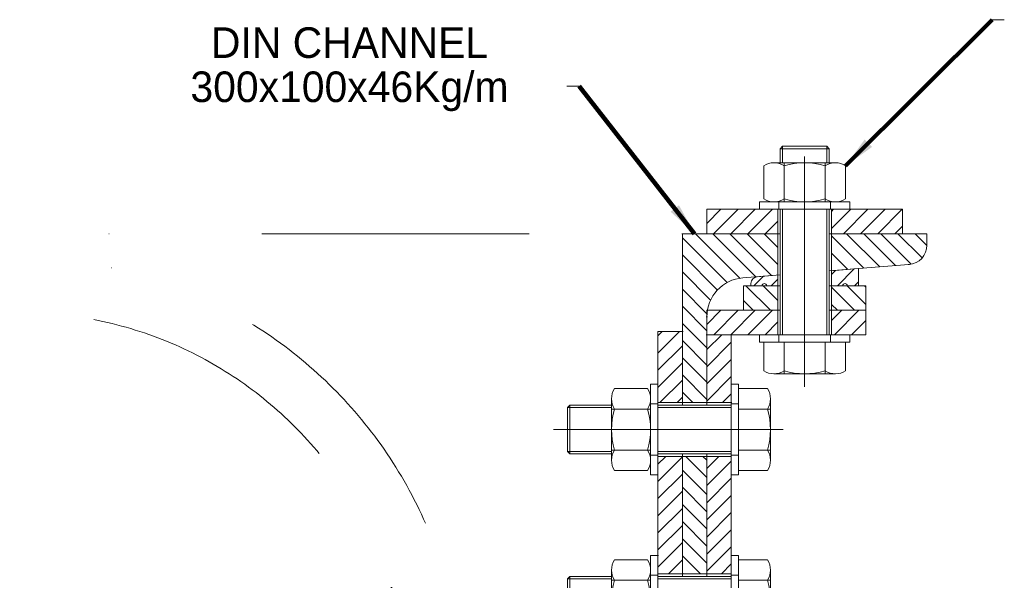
# Model space of a CAD drawing. Header units: millimetres. Extents: x -1413 to 6997, y -739331 to -733391.
# Tile 3 of 47: x 1998 to 2765, y -737026 to -736590. Entities that reach past the tile are written whole.
import ezdxf

# ---------------------------------------------------------------- set-up
doc = ezdxf.new("R2010")
doc.units = ezdxf.units.MM
doc.header["$MEASUREMENT"] = 0
for name, pattern in [('DGN Style 2', [297.3927272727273, 178.4356363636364, -118.9570909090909]), ('DGN Style 4', [476.1257563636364, 237.9141818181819, -118.9570909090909, 0.2973927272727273, -118.9570909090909]), ('DGN Style 5', [208.17490909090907, 89.21781818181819, -118.9570909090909]), ('DGN Style 6', [565.6409672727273, 0.2973927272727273, -118.9570909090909, 208.1749090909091, -118.9570909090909, 0.2973927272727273, -118.9570909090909])]:
    doc.linetypes.add(name, pattern=pattern)
doc.layers.add('Side Slip Cradle Stbd', color=7, linetype='Continuous', lineweight=0)
doc.styles.add('Style-ENGINEERING', font='ENGINEERING.shx')
doc.styles.add('Style-ENGINEERING_0', font='ENGINEERING.shx')
doc.dimstyles.new('MetricMM', dxfattribs={"dimtxt": 3, "dimasz": 3, "dimexe": 1.5, "dimexo": 1.5, "dimgap": 1.5, "dimtad": 1, "dimdec": 0, "dimzin": 7, "dimtxsty": 'Style-ENGINEERING_0', "dimcen": 0.09, "dimclrd": 1, "dimclre": 1, "dimclrt": 7, "dimadec": 0, "dimazin": 3, "dimtfac": 1, "dimtdec": 0, "dimtofl": 0, "dimtmove": 0, "dimatfit": 3, "dimfxl": 1, "dimtzin": 7, "dimlwd": -1, "dimlwe": 0, "dimarcsym": 0})

# ---------------------------------------------------------------- blocks, each defined once
blk = doc.blocks.new('*U59')
at = {"linetype": 'DGN Style 6', "lineweight": 0}
h = blk.add_hatch(dxfattribs=at)
h.set_pattern_fill('HATCH', color=3, style=0, pattern_type=2)
h.set_pattern_definition([(45, (-224.157273, -383.578065), (-6.67161612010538, 6.671616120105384), [])])
h.paths.add_polyline_path([(-203.4972164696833, -395.2759528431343), (-203.4972164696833, -376.2342262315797), (-217.7785114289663, -376.2342262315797), (-258.7182236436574, -376.2342262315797), (-258.7182236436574, -395.2759528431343)])
h = blk.add_hatch(dxfattribs=at)
h.set_pattern_fill('HATCH', color=3, style=0, pattern_type=2)
h.set_pattern_definition([(45, (-127.774297, -388.310172), (-6.67161612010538, 6.671616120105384), [])])
h.paths.add_polyline_path([(-106.3844107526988, -395.2759528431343), (-106.3844107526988, -376.2342262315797), (-147.3241229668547, -376.2342262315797), (-161.6054179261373, -376.2342262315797), (-161.6054179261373, -395.2759528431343)])
h = blk.add_hatch(dxfattribs=at)
h.set_pattern_fill('HATCH', style=0, pattern_type=2)
h.set_pattern_definition([(315, (-262.055704, -425.621786), (6.671616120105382, 6.671616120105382), [])])
h.paths.add_polyline_path([(-258.7182236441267, -459.9595127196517, -0.3910402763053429), (-230.6789613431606, -429.5896120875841), (-219.9540130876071, -428.7266683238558, -0.0198325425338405), (-219.5342080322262, -428.6764581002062), (-203.4972164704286, -427.4007883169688), (-203.4972164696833, -395.2759528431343), (-258.7182236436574, -395.2759528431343), (-277.7599502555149, -395.2759528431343), (-277.7599502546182, -471.4428592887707), (-277.7599502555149, -526.6638664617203), (-258.7182236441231, -526.6638664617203), (-258.7182236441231, -471.4428592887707)])
h = blk.add_hatch(dxfattribs=at)
h.set_pattern_fill('HATCH', style=0, pattern_type=2)
h.set_pattern_definition([(315, (-120.866954, -409.226574), (6.671616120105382, 6.671616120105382), [])])
h.paths.add_polyline_path([(-101.3623152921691, -419.253187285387, 0.3910402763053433), (-87.34268414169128, -404.0682369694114), (-87.34268414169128, -395.2759528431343), (-106.3844107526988, -395.2759528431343), (-161.6054179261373, -395.2759528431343), (-161.6054744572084, -424.0677787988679), (-140.6601970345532, -422.3938467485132)])
h = blk.add_hatch(dxfattribs=at)
h.set_pattern_fill('HATCH', color=30, style=0, pattern_type=2)
h.set_pattern_definition([(45, (-211.598108, -429.535153), (-6.67161612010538, 6.671616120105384), [])])
h.paths.add_polyline_path([(-219.9540130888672, -428.7266683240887, 0.3684598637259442), (-224.4431157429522, -433.9913531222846), (-224.4431157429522, -435.731543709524), (-215.6839215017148, -435.731543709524, -0.9999999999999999), (-212.2564107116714, -435.731543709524), (-203.4972164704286, -435.731543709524), (-203.4972164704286, -427.4025323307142), (-219.5328943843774, -428.6927845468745)])
h = blk.add_hatch(dxfattribs=at)
h.set_pattern_fill('HATCH', color=30, style=0, pattern_type=2)
h.set_pattern_definition([(45, (-148.087747, -430.961471), (-6.67161612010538, 6.671616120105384), [])])
h.paths.add_polyline_path([(-152.8462236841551, -435.731543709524, -0.9999999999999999), (-149.4187128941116, -435.731543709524), (-140.6595186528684, -435.731543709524), (-140.6595186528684, -422.4023350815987), (-161.6054179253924, -424.0684861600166), (-161.6054179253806, -435.731543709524)])
h = blk.add_hatch(dxfattribs=at)
h.set_pattern_fill('HATCH', color=3, style=0, pattern_type=2)
h.set_pattern_definition([(315, (-217.624349, -444.5804429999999), (6.671616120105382, 6.671616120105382), [])])
h.paths.add_polyline_path([(-203.4972164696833, -454.7732703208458), (-203.4972164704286, -435.731543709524), (-212.2564107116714, -435.731543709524), (-215.6839215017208, -435.731543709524), (-224.4431157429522, -435.731543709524), (-230.1556337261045, -435.731543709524), (-230.1556337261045, -454.7732703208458), (-217.7785114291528, -454.7732703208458)])
h = blk.add_hatch(dxfattribs=at)
h.set_pattern_fill('HATCH', color=3, style=0, pattern_type=2)
h.set_pattern_definition([(315, (-138.797137, -444.5804429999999), (6.671616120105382, 6.671616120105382), [])])
h.paths.add_polyline_path([(-134.9470006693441, -454.7732703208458), (-134.9470006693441, -435.731543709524), (-140.6595186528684, -435.731543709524), (-149.4187128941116, -435.731543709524), (-152.846223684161, -435.731543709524), (-161.6054179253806, -435.731543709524), (-161.6054179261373, -454.7732703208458), (-147.3241229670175, -454.7732703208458)])
h = blk.add_hatch(dxfattribs=at)
h.set_pattern_fill('HATCH', color=3, style=0, pattern_type=2)
h.set_pattern_definition([(45, (-246.124349, -484.119557), (6.671616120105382, -6.671616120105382), [])])
h.paths.add_polyline_path([(-203.4972164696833, -454.7732703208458), (-203.4972164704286, -473.8149969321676), (-258.7182236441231, -473.8149969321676), (-258.7182236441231, -454.7732703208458), (-217.7785114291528, -454.7732703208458)])
h = blk.add_hatch(dxfattribs=at)
h.set_pattern_fill('HATCH', color=3, style=0, pattern_type=2)
h.set_pattern_definition([(45, (-138.797137, -484.119557), (6.671616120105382, -6.671616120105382), [])])
h.paths.add_polyline_path([(-134.9470006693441, -454.7732703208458), (-134.9470006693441, -473.8149969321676), (-140.6595186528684, -473.8149969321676), (-149.4187128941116, -473.8149969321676), (-152.846223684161, -473.8149969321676), (-161.6054179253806, -473.8149969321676), (-161.6054179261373, -454.7732703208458), (-147.3241229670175, -454.7732703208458)])
h = blk.add_hatch(dxfattribs=at)
h.set_pattern_fill('HATCH', color=3, style=0, pattern_type=2)
h.set_pattern_definition([(45, (-283.837155, -492.804052), (-6.67161612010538, 6.671616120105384), [])])
h.paths.add_polyline_path([(-277.7599502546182, -471.4428592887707), (-296.8016768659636, -471.4428592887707), (-296.8016768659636, -512.38257150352), (-296.8016768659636, -526.6638664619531), (-277.7599502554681, -526.6638664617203)])
h = blk.add_hatch(dxfattribs=at)
h.set_pattern_fill('HATCH', color=3, style=0, pattern_type=2)
h.set_pattern_definition([(45, (-245.257721, -489.527978), (-6.67161612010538, 6.671616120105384), [])])
h.paths.add_polyline_path([(-239.6764970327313, -526.6638664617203), (-239.6764970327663, -512.38257150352), (-239.6764970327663, -473.8149969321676), (-258.7182236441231, -473.8149969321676), (-258.7182236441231, -526.6638664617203)])
h = blk.add_hatch(dxfattribs=at)
h.set_pattern_fill('HATCH', color=3, style=0, pattern_type=2)
h.set_pattern_definition([(45, (-274.378333, -609.840606), (-6.67161612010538, 6.671616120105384), [])])
h.paths.add_polyline_path([(-296.8016768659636, -645.6746577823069), (-296.8016768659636, -659.9559527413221), (-277.7599502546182, -659.9559527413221), (-277.7599502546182, -568.5556650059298), (-296.8016768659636, -568.5556650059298), (-296.8016768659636, -582.8369599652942)])
h = blk.add_hatch(dxfattribs=at)
h.set_pattern_fill('HATCH', style=0, pattern_type=2)
h.set_pattern_definition([(315, (-271.969277, -623.286159), (6.671616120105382, 6.671616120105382), [])])
h.paths.add_polyline_path([(-258.7182236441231, -568.5556650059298), (-277.7599502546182, -568.5556650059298), (-277.7599502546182, -659.9559527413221), (-258.7182236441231, -659.9559527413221)])
h = blk.add_hatch(dxfattribs=at)
h.set_pattern_fill('HATCH', color=3, style=0, pattern_type=2)
h.set_pattern_definition([(45, (-250.805683, -600.922404), (-6.67161612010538, 6.671616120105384), [])])
h.paths.add_polyline_path([(-258.7182236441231, -659.9559527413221), (-239.6764970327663, -659.9559527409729), (-239.6764970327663, -645.6746577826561), (-239.6764970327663, -582.8369599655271), (-239.6764970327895, -568.5556650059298), (-258.7182236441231, -568.5556650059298)])
at = {"color": 7, "linetype": 'Continuous', "lineweight": 0}
for p, q in [((-36.51649708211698, -228.7016757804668), (-27.0814073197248, -228.7016757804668)), ((-358.2554853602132, -280.4995357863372), (-367.6905751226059, -280.4995357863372)), ((-199.6888711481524, -327.1937020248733), (-201.5930438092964, -329.0978746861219)), ((-201.5930438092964, -340.0549456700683), (-201.5930438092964, -329.0978746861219)), ((-199.6888711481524, -327.1937020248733), (-165.4137632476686, -327.1937020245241)), ((-163.5095905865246, -329.0978746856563), (-165.4137632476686, -327.1937020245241)), ((-163.5095905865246, -340.0549456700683), (-163.5095905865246, -329.0978746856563)), ((-214.4747718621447, -368.1677233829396), (-214.4747718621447, -342.4089305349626)), ((-198.513044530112, -370.5217082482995), (-198.513044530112, -340.0549456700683)), ((-166.5895898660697, -370.5217082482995), (-166.5895898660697, -340.0549456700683)), ((-150.6278625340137, -368.1677233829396), (-150.6278625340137, -342.4089305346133)), ((-201.5930438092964, -473.8149969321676), (-201.5930438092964, -376.2342262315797)), ((-163.5095905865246, -473.8149969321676), (-163.5095905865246, -376.2342262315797)), ((-198.5130445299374, -504.2817595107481), (-198.5130445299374, -479.5275149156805)), ((-166.5895898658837, -504.2817595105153), (-166.5895898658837, -479.5275149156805)), ((-304.8681797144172, -515.6863110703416), (-330.6269725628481, -515.6863110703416)), ((-365.3518926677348, -528.5680391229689), (-367.256065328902, -530.4722117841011)), ((-332.980957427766, -528.5680391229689), (-365.3518926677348, -528.5680391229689)), ((-239.6764970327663, -528.5680391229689), (-296.8016768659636, -528.5680391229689)), ((-367.2560653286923, -564.7473196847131), (-367.256065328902, -530.4722117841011)), ((-302.5141948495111, -531.6480384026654), (-332.980957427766, -531.6480384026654)), ((-209.2097344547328, -531.6480384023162), (-233.9639790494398, -531.6480384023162)), ((-367.2560653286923, -564.7473196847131), (-365.3518926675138, -566.6514923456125)), ((-332.980957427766, -566.6514923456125), (-365.3518926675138, -566.6514923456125)), ((-302.5141948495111, -563.5714930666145), (-332.980957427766, -563.5714930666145)), ((-239.6764970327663, -566.6514923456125), (-296.8016768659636, -566.6514923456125)), ((-277.7599502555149, -566.6514923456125), (-277.7599502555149, -661.8601254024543)), ((-258.7182236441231, -661.8601254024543), (-258.7182236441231, -566.6514923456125)), ((-209.209734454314, -563.5714930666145), (-233.9639790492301, -563.5714930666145)), ((-304.8681797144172, -579.533220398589), (-330.6269725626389, -579.533220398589)), ((-304.8681797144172, -648.9783973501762), (-330.6269725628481, -648.9783973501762)), ((-365.3518926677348, -661.8601254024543), (-367.256065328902, -663.76429806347)), ((-367.2560653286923, -698.0394059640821), (-367.256065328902, -663.76429806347)), ((-332.980957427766, -661.8601254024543), (-365.3518926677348, -661.8601254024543)), ((-302.5141948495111, -664.9401246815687), (-332.980957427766, -664.9401246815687)), ((-239.6764970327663, -661.8601254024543), (-296.8016768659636, -661.8601254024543)), ((-209.2097344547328, -664.9401246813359), (-233.9639790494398, -664.9401246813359))]:
    blk.add_line(p, q, dxfattribs=at)
at = {"color": 7, "linetype": 'DGN Style 2', "lineweight": 0}
for p, q in [((-201.5930438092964, -329.0978746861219), (-163.5095905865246, -329.0978746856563)), ((-199.6888711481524, -340.0549456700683), (-199.6888711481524, -327.1937020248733)), ((-165.4137632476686, -340.0549456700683), (-165.4137632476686, -327.1937020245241)), ((-202.5451301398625, -376.2342262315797), (-202.5451301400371, -370.5217082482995)), ((-162.5575042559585, -376.2342262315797), (-162.557504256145, -370.5217082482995)), ((-199.6888711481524, -473.8149969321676), (-199.6888711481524, -376.2342262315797)), ((-165.4137632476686, -473.8149969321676), (-165.4137632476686, -376.2342262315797)), ((-202.5451301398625, -479.5275149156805), (-202.5451301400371, -473.8149969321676)), ((-162.5575042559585, -479.5275149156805), (-162.557504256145, -473.8149969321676)), ((-365.3518926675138, -566.6514923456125), (-365.3518926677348, -528.5680391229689)), ((-296.8016768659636, -527.6159527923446), (-302.5141948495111, -527.6159527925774)), ((-233.9639790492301, -527.6159527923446), (-239.6764970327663, -527.6159527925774)), ((-332.980957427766, -530.4722117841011), (-367.256065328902, -530.4722117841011)), ((-239.6764970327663, -530.4722117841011), (-296.8016768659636, -530.4722117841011)), ((-332.980957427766, -564.7473196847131), (-367.2560653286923, -564.7473196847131)), ((-239.6764970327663, -564.7473196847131), (-296.8016768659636, -564.7473196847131)), ((-296.8016768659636, -567.6035786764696), (-302.5141948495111, -567.6035786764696)), ((-233.9639790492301, -567.6035786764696), (-239.6764970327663, -567.6035786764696)), ((-332.980957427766, -663.76429806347), (-367.256065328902, -663.76429806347)), ((-365.3518926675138, -699.9435786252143), (-365.3518926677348, -661.8601254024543)), ((-296.8016768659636, -660.9080390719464), (-302.5141948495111, -660.9080390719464)), ((-239.6764970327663, -663.76429806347), (-296.8016768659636, -663.76429806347)), ((-233.9639790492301, -660.9080390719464), (-239.6764970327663, -660.9080390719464))]:
    blk.add_line(p, q, dxfattribs=at)
at = {"color": 1, "linetype": 'DGN Style 4', "lineweight": 0}
for p, q in [((-182.5513171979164, -514.265543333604), (-182.5513171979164, -335.2467493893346)), ((-199.2259506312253, -547.6097657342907), (-378.2447445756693, -547.6097657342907))]:
    blk.add_line(p, q, dxfattribs=at)
at = {"color": 3, "linetype": 'Continuous', "lineweight": 0}
for p, q in [((-258.7182236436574, -376.2342262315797), (-258.7182236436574, -395.2759528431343)), ((-258.7182236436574, -376.2342262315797), (-201.5930438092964, -376.2342262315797)), ((-106.38441075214, -376.2342262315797), (-163.5095905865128, -376.2342262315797)), ((-106.3844107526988, -376.2342262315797), (-106.3844107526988, -395.2759528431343)), ((-201.5930438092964, -395.2759528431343), (-258.7182236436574, -395.2759528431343)), ((-163.5095905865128, -395.2759528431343), (-106.38441075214, -395.2759528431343)), ((-230.1556337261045, -435.731543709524), (-230.1556337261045, -454.7732703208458)), ((-230.1556337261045, -435.731543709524), (-201.5930438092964, -435.731543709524)), ((-163.5095905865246, -435.731543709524), (-134.9470006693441, -435.731543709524)), ((-134.9470006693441, -435.731543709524), (-134.9470006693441, -454.7732703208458)), ((-258.7182236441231, -454.7732703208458), (-201.5930438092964, -454.7732703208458)), ((-258.7182236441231, -473.8149969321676), (-258.7182236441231, -454.7732703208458)), ((-163.5095905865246, -454.7732703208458), (-134.9470006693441, -454.7732703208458)), ((-134.9470006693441, -473.8149969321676), (-134.9470006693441, -454.7732703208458)), ((-239.6764970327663, -473.8149969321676), (-201.5930438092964, -473.8149969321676)), ((-163.5095905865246, -473.8149969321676), (-134.9470006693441, -473.8149969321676))]:
    blk.add_line(p, q, dxfattribs=at)
at = {"color": 7, "linetype": 'DGN Style 6', "lineweight": 0}
blk.add_line((-277.7599502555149, -395.2759528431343), (-793.8393263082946, -395.2759528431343), dxfattribs=at)
at = {"color": 30, "linetype": 'Continuous', "lineweight": 0}
for p, q in [((-201.5930438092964, -427.2493200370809), (-219.534208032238, -428.6764581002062)), ((-140.6595186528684, -422.4023350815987), (-163.5095905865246, -424.2199544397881)), ((-140.6595186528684, -435.731543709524), (-140.6595186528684, -422.4023350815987)), ((-224.4431157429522, -435.731543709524), (-224.4431157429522, -433.9913531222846)), ((-215.6839215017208, -435.731543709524), (-224.4431157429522, -435.731543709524)), ((-201.5930438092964, -435.731543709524), (-212.2564107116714, -435.731543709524)), ((-152.8462236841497, -435.731543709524), (-163.5095905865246, -435.731543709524)), ((-140.6595186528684, -435.731543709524), (-149.4187128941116, -435.731543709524))]:
    blk.add_line(p, q, dxfattribs=at)
at = {"color": 7, "linetype": 'Continuous', "lineweight": 0, "flags": 128}
for points in [[(-206.493908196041, -340.0549456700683), (-158.6087262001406, -340.0549456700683)], [(-206.493908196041, -370.5217082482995), (-158.6087262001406, -370.5217082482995)], [(-201.5930438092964, -395.2759528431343), (-277.7599502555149, -395.2759528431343), (-277.7599502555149, -528.5680391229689)], [(-203.4972164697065, -395.2759528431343), (-203.4972164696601, -427.4007883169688)], [(-161.6054179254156, -395.2759528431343), (-161.6054179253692, -424.0684861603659)], [(-150.6278625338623, -501.9277746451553), (-150.6278625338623, -479.5275149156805), (-214.4747718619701, -479.5275149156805), (-214.4747718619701, -501.9277746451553)], [(-206.4939081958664, -504.2817595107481), (-158.608726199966, -504.2817595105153)], [(-211.5637193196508, -515.6863110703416), (-233.9639790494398, -515.6863110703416), (-233.9639790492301, -579.533220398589), (-211.5637193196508, -579.533220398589)], [(-332.980957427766, -571.5523567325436), (-332.980957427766, -523.6671747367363)], [(-302.5141948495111, -571.5523567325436), (-302.5141948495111, -523.6671747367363)], [(-296.8016768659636, -526.6638664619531), (-239.6764970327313, -526.6638664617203)], [(-209.209734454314, -571.5523567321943), (-209.2097344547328, -523.6671747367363)], [(-296.8016768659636, -568.5556650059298), (-239.6764970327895, -568.5556650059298)], [(-211.5637193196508, -648.9783973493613), (-233.9639790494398, -648.9783973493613), (-233.9639790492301, -712.8253066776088), (-211.5637193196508, -712.8253066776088)], [(-332.980957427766, -704.8444430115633), (-332.980957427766, -656.959261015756)], [(-302.5141948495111, -704.8444430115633), (-302.5141948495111, -656.959261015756)], [(-209.209734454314, -704.8444430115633), (-209.2097344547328, -656.959261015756)], [(-296.8016768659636, -659.9559527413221), (-239.6764970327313, -659.9559527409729)]]:
    blk.add_lwpolyline(points, dxfattribs=at)
for points in [[(-147.3241229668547, -376.2342262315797), (-147.3241229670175, -370.5217082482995), (-217.7785114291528, -370.5217082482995), (-217.7785114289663, -376.2342262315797), (-147.3241229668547, -376.2342262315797)], [(-147.3241229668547, -479.5275149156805), (-147.3241229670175, -473.8149969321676), (-217.7785114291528, -473.8149969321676), (-217.7785114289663, -479.5275149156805), (-147.3241229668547, -479.5275149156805)], [(-296.8016768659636, -512.38257150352), (-302.5141948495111, -512.38257150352), (-302.5141948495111, -582.8369599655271), (-296.8016768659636, -582.8369599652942), (-296.8016768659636, -512.38257150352)], [(-233.9639790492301, -512.38257150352), (-239.6764970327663, -512.38257150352), (-239.6764970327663, -582.8369599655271), (-233.9639790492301, -582.8369599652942), (-233.9639790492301, -512.38257150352)], [(-296.8016768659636, -645.6746577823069), (-302.5141948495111, -645.674657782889), (-302.5141948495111, -716.129046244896), (-296.8016768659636, -716.129046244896), (-296.8016768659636, -645.6746577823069)], [(-233.9639790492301, -645.6746577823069), (-239.6764970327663, -645.6746577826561), (-239.6764970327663, -716.129046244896), (-233.9639790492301, -716.129046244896), (-233.9639790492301, -645.6746577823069)]]:
    blk.add_lwpolyline(points, close=True, dxfattribs=at)
at = {"color": 3, "linetype": 'DGN Style 6', "lineweight": 0, "flags": 128}
for points in [[(-203.4972164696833, -395.2759528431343), (-203.4972164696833, -376.2342262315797), (-217.7785114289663, -376.2342262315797), (-258.7182236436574, -376.2342262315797), (-258.7182236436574, -395.2759528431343), (-203.4972164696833, -395.2759528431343)], [(-106.3844107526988, -395.2759528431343), (-106.3844107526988, -376.2342262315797), (-147.3241229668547, -376.2342262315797), (-161.6054179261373, -376.2342262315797), (-161.6054179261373, -395.2759528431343), (-106.3844107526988, -395.2759528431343)], [(-203.4972164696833, -454.7732703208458), (-203.4972164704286, -435.731543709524), (-212.2564107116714, -435.731543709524), (-215.6839215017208, -435.731543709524), (-224.4431157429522, -435.731543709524), (-230.1556337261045, -435.731543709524), (-230.1556337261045, -454.7732703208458), (-217.7785114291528, -454.7732703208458), (-203.4972164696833, -454.7732703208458)], [(-134.9470006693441, -454.7732703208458), (-134.9470006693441, -435.731543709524), (-140.6595186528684, -435.731543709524), (-149.4187128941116, -435.731543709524), (-152.846223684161, -435.731543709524), (-161.6054179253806, -435.731543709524), (-161.6054179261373, -454.7732703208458), (-147.3241229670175, -454.7732703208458), (-134.9470006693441, -454.7732703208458)], [(-203.4972164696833, -454.7732703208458), (-203.4972164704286, -473.8149969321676), (-203.4972164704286, -473.8149969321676), (-203.4972164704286, -473.8149969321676), (-258.7182236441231, -473.8149969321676), (-258.7182236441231, -473.8149969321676), (-258.7182236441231, -454.7732703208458), (-217.7785114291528, -454.7732703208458), (-203.4972164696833, -454.7732703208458)], [(-134.9470006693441, -454.7732703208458), (-134.9470006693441, -473.8149969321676), (-140.6595186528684, -473.8149969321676), (-149.4187128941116, -473.8149969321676), (-152.846223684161, -473.8149969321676), (-161.6054179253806, -473.8149969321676), (-161.6054179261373, -454.7732703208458), (-147.3241229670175, -454.7732703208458), (-134.9470006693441, -454.7732703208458)], [(-277.7599502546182, -471.4428592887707), (-296.8016768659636, -471.4428592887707), (-296.8016768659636, -512.38257150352), (-296.8016768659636, -526.6638664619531), (-277.7599502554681, -526.6638664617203), (-277.7599502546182, -471.4428592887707)], [(-239.6764970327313, -526.6638664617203), (-239.6764970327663, -512.38257150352), (-239.6764970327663, -473.8149969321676), (-258.7182236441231, -473.8149969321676), (-258.7182236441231, -526.6638664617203), (-239.6764970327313, -526.6638664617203)], [(-296.8016768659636, -645.6746577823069), (-296.8016768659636, -659.9559527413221), (-277.7599502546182, -659.9559527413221), (-277.7599502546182, -568.5556650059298), (-296.8016768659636, -568.5556650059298), (-296.8016768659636, -582.8369599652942), (-296.8016768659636, -645.6746577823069)], [(-258.7182236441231, -659.9559527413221), (-239.6764970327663, -659.9559527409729), (-239.6764970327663, -645.6746577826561), (-239.6764970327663, -582.8369599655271), (-239.6764970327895, -568.5556650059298), (-258.7182236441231, -568.5556650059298), (-258.7182236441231, -659.9559527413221)]]:
    blk.add_lwpolyline(points, close=True, dxfattribs=at)
at = {"color": 3, "linetype": 'Continuous', "lineweight": 0, "flags": 128}
for points in [[(-203.4972164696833, -395.2759528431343), (-203.4972164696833, -376.2342262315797)], [(-161.6054179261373, -395.2759528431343), (-161.6054179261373, -376.2342262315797)], [(-203.4972164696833, -454.7732703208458), (-203.4972164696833, -435.731543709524)], [(-161.6054179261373, -454.7732703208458), (-161.6054179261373, -435.731543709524)], [(-203.4972164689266, -473.8149969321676), (-203.4972164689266, -454.7732703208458)], [(-161.6054179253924, -473.8149969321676), (-161.6054179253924, -454.7732703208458)], [(-277.7599502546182, -528.5680391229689), (-277.7599502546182, -471.4428592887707), (-296.8016768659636, -471.4428592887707), (-296.8016768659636, -661.8601254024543)], [(-239.6764970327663, -661.8601254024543), (-239.6764970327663, -473.8149969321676), (-258.7182236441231, -473.8149969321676), (-258.7182236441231, -528.5680391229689)], [(-277.7599502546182, -661.8601254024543), (-277.7599502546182, -566.6514923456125)], [(-258.7182236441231, -566.6514923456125), (-258.7182236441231, -661.8601254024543)]]:
    blk.add_lwpolyline(points, dxfattribs=at)
at = {"color": 7, "linetype": 'DGN Style 6', "lineweight": 0, "flags": 128}
for points in [[(-258.7182236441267, -459.9595127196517, -0.3910402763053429), (-230.6789613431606, -429.5896120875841), (-219.9540130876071, -428.7266683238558, -0.0198325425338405), (-219.5342080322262, -428.6764581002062), (-203.4972164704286, -427.4007883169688), (-203.4972164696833, -395.2759528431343), (-258.7182236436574, -395.2759528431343), (-277.7599502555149, -395.2759528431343), (-277.7599502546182, -471.4428592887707), (-277.7599502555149, -526.6638664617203), (-258.7182236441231, -526.6638664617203), (-258.7182236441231, -471.4428592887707), (-258.7182236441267, -459.9595127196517)], [(-101.3623152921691, -419.253187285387, 0.3910402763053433), (-87.34268414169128, -404.0682369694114), (-87.34268414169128, -395.2759528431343), (-106.3844107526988, -395.2759528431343), (-161.6054179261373, -395.2759528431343), (-161.6054744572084, -424.0677787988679), (-140.6601970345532, -422.3938467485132), (-101.3623152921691, -419.253187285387)]]:
    blk.add_lwpolyline(points, format="xyb", close=True, dxfattribs=at)
at = {"color": 7, "linetype": 'Continuous', "lineweight": 0, "flags": 128}
for points in [[(-163.5095905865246, -424.2206888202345), (-101.3623152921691, -419.253187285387, 0.3910402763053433), (-87.34268414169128, -404.0682369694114), (-87.34268414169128, -395.2759528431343), (-163.5095905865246, -395.2759528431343)], [(-258.7182236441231, -528.5680391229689), (-258.7182236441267, -459.9595127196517, -0.3910402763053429), (-230.678961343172, -429.5896120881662), (-201.5930438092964, -427.2647420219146)]]:
    blk.add_lwpolyline(points, format="xyb", dxfattribs=at)
at = {"color": 30, "linetype": 'DGN Style 6', "lineweight": 0, "flags": 128}
for points in [[(-219.9540130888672, -428.7266683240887, 0.3684598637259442), (-224.4431157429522, -433.9913531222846), (-224.4431157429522, -435.731543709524), (-215.6839215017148, -435.731543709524, -0.9999999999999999), (-212.2564107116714, -435.731543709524), (-203.4972164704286, -435.731543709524), (-203.4972164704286, -427.4025323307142), (-219.5328943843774, -428.6927845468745), (-219.9540130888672, -428.7266683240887)], [(-152.8462236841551, -435.731543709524, -0.9999999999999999), (-149.4187128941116, -435.731543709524), (-140.6595186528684, -435.731543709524), (-140.6595186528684, -422.4023350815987), (-161.6054179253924, -424.0684861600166), (-161.6054179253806, -435.731543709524), (-152.8462236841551, -435.731543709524)]]:
    blk.add_lwpolyline(points, format="xyb", close=True, dxfattribs=at)
at = {"color": 30, "linetype": 'Continuous', "lineweight": 0, "flags": 128}
for points in [[(-203.4972164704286, -435.731543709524), (-203.4972164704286, -427.4007883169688)], [(-161.6054179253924, -424.0684861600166), (-161.6054179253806, -435.731543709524)]]:
    blk.add_lwpolyline(points, dxfattribs=at)
at = {"color": 7, "linetype": 'DGN Style 6', "lineweight": 0, "flags": 128}
blk.add_lwpolyline([(-258.7182236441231, -568.5556650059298), (-277.7599502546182, -568.5556650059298), (-277.7599502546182, -659.9559527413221), (-258.7182236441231, -659.9559527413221), (-258.7182236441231, -568.5556650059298)], close=True, dxfattribs=at)
at = {"color": 7, "linetype": 'Continuous', "lineweight": 0}
for centre, radius, start, end in [((-206.493908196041, -354.7609513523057), 14.70600568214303, 57.1327677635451, 122.8672322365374), ((-182.5513171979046, -395.3479911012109), 55.29304543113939, 73.22134511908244, 106.7786548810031), ((-158.6087262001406, -355.8157025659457), 14.70600568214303, 237.1327677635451, 302.8672322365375), ((-158.608726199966, -489.5757538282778), 14.70600568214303, 237.1327677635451, 302.8672322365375), ((-317.2202005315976, -523.6671747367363), 14.70600568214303, 327.1327677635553, 32.86723223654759), ((-223.9157401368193, -523.6671747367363), 14.70600568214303, 327.1327677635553, 32.86723223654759), ((-277.6879119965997, -547.6097657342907), 55.29304543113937, 163.2213451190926, 196.7786548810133), ((-318.2749517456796, -571.5523567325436), 14.70600568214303, 147.1327677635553, 212.8672322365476), ((-317.2202005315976, -656.959261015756), 14.70600568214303, 327.1327677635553, 32.86723223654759), ((-223.9157401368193, -656.959261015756), 14.70600568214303, 327.1327677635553, 32.86723223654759), ((-277.6879119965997, -680.9018520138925), 55.29304543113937, 163.2213451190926, 196.7786548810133)]:
    blk.add_arc(centre, radius, start, end, dxfattribs=at)
at = {"color": 7, "linetype": 'Continuous', "lineweight": 0, "extrusion": (0, 0, -1)}
for centre, radius, start, end in [((158.6087262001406, -354.7609513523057), 14.70600568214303, 57.1327677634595, 122.8672322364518), ((206.493908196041, -355.8157025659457), 14.70600568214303, 237.1327677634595, 302.8672322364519), ((182.5513171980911, -315.2286628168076), 55.29304543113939, 253.2213451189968, 286.7786548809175), ((206.4939081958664, -489.5757538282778), 14.70600568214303, 237.1327677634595, 302.8672322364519), ((182.5513171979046, -448.9887140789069), 55.29304543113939, 253.2213451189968, 286.7786548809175), ((318.2749517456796, -523.6671747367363), 14.70600568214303, 327.1327677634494, 32.86723223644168), ((357.8072402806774, -547.6097657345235), 55.29304543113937, 163.2213451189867, 196.7786548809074), ((264.5027798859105, -547.6097657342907), 55.29304543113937, 163.2213451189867, 196.7786548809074), ((317.2202005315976, -571.5523567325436), 14.70600568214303, 147.1327677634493, 212.8672322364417), ((223.9157401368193, -571.5523567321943), 14.70600568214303, 147.1327677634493, 212.8672322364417), ((318.2749517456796, -656.959261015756), 14.70600568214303, 327.1327677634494, 32.86723223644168), ((357.8072402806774, -680.9018520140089), 55.29304543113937, 163.2213451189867, 196.7786548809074), ((264.5027798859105, -680.9018520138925), 55.29304543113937, 163.2213451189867, 196.7786548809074)]:
    blk.add_arc(centre, radius, start, end, dxfattribs=at)
at = {"color": 7, "linetype": 'DGN Style 6', "lineweight": 0}
for radius in [345.0361326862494, 302.7634996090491]:
    blk.add_arc((-793.8393263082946, -759.3503952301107), radius, 270, 90, dxfattribs=at)
at = {"color": 30, "linetype": 'Continuous', "lineweight": 0, "extrusion": (0, 0, -1)}
for centre, radius, end in [((219.1114322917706, -433.9913531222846), 5.331683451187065, 85.45195759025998), ((213.9701661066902, -435.731543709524), 1.713755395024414, 180), ((151.1324682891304, -435.731543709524), 1.713755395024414, 180)]:
    blk.add_arc(centre, radius, 0, end, dxfattribs=at)
at = {"color": 7, "linetype": 'DGN Style 5', "lineweight": 0, "insert": (-537.0136648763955, -267.3006501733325), "char_height": 23.80215826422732, "width": 407.8936010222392, "attachment_point": 5, "line_spacing_factor": 0.8654296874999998, "style": 'Style-ENGINEERING'}
blk.add_mtext('DIN CHANNEL 300x100x46Kg/m', dxfattribs=at)
at = {"color": 1, "linetype": 'Continuous'}
for points in [[(-150.6278625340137, -342.4089305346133), (-36.51649708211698, -228.7016757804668)], [(-268.2390869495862, -395.2759528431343), (-358.2554853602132, -280.4995357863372)]]:
    blk.add_leader(points, dimstyle='MetricMM', override={"dimtxt": 25, "dimasz": 25, "dimgap": 12.5, "dimclrd": 0, "dimlwd": 65534}, dxfattribs=at)

msp = doc.modelspace()

# ---------------------------------------------------------------- block references
at = {"layer": 'Side Slip Cradle Stbd', "color": 7, "linetype": 'Continuous', "lineweight": 0}
msp.add_blockref('*U59', (2791.75, -736360.8500000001), dxfattribs=at)

doc.saveas('drawing.dxf')
